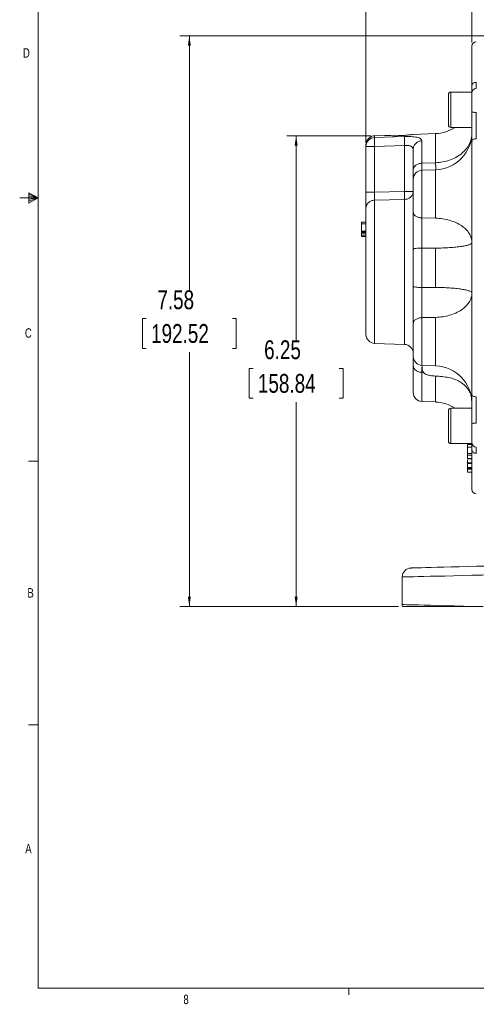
# Model space of a CAD drawing. Header units: inches. Extents: x 0.3 to 33.9, y 0.2 to 21.7.
# Tile 1 of 15: x 0.3 to 6.3, y 0.2 to 13.3. Entities that reach past the tile are written whole.
import ezdxf

# ---------------------------------------------------------------- set-up
doc = ezdxf.new("R2010")
doc.units = ezdxf.units.IN
doc.header["$MEASUREMENT"] = 0
doc.layers.add('SLD-0', color=7, linetype='Continuous', lineweight=15)
doc.styles.add('SLDTEXTSTYLE0', font='TXT', dxfattribs={"width": 0.75})
doc.dimstyles.new('SLDDIMSTYLE0', dxfattribs={"dimtxt": 0.25, "dimasz": 0.13, "dimexe": 0, "dimexo": 0.0625, "dimgap": 0.0625, "dimtad": 0, "dimtih": 1, "dimtoh": 1, "dimrnd": 1e-09, "dimzin": 12, "dimdsep": 46, "dimtxsty": 'SLDTEXTSTYLE0', "dimsah": 1, "dimcen": 0.09, "dimadec": 0, "dimazin": 3, "dimtfac": 1, "dimtofl": 0, "dimtmove": 0, "dimatfit": 3, "dimfxl": 1, "dimfrac": 2, "dimtolj": 1, "dimtzin": 12, "dimarcsym": 0})

# ---------------------------------------------------------------- blocks, each defined once
blk = doc.blocks.new('_D_6')
at = {"layer": 'SLD-0'}
for p, q in [((4.876, 11.643), (4.876, 15.066)), ((4.876, 14.941), (6.156, 14.941)), ((6.296, 14.978), (6.245, 14.978)), ((6.245, 14.978), (6.245, 14.581)), ((7.438, 14.978), (7.489, 14.978)), ((7.489, 14.978), (7.489, 14.581)), ((8.858, 14.941), (7.578, 14.941)), ((6.245, 14.581), (6.296, 14.581)), ((7.489, 14.581), (7.438, 14.581))]:
    blk.add_line(p, q, dxfattribs=at)
for points in [[(4.876, 14.941), (5.006, 14.921), (5.006, 14.961)], [(8.858, 14.941), (8.728, 14.961), (8.728, 14.921)]]:
    blk.add_solid(points, dxfattribs=at)
at = {"layer": 'SLD-0', "char_height": 0.25, "attachment_point": 1, "style": 'SLDTEXTSTYLE0'}
for s, insert in [('3.98', (6.442, 15.351, -0.858)), ('101.16', (6.359, 14.903, -0.858))]:
    blk.add_mtext(s, dxfattribs=dict(at, insert=insert))
blk = doc.blocks.new('_D_7')
at = {"layer": 'SLD-0'}
for p, q in [((6.284, 12.972), (6.284, 14.032)), ((6.284, 13.907), (6.952, 13.907)), ((7.092, 13.944), (7.041, 13.944)), ((7.041, 13.944), (7.041, 13.547)), ((8.05, 13.944), (8.101, 13.944)), ((8.101, 13.944), (8.101, 13.547)), ((8.858, 13.907), (8.19, 13.907)), ((7.041, 13.547), (7.092, 13.547)), ((8.101, 13.547), (8.05, 13.547))]:
    blk.add_line(p, q, dxfattribs=at)
for points in [[(6.284, 13.907), (6.414, 13.887), (6.414, 13.927)], [(8.858, 13.907), (8.728, 13.927), (8.728, 13.887)]]:
    blk.add_solid(points, dxfattribs=at)
at = {"layer": 'SLD-0', "char_height": 0.25, "attachment_point": 1, "style": 'SLDTEXTSTYLE0'}
for s, insert in [('2.57', (7.146, 14.317, -0.858)), ('65.39', (7.155, 13.869, -0.858))]:
    blk.add_mtext(s, dxfattribs=dict(at, insert=insert))
blk = doc.blocks.new('_D_10')
at = {"layer": 'SLD-0'}
for p, q in [((4.942, 11.734), (3.825, 11.734)), ((3.95, 11.734), (3.95, 9.018)), ((3.378, 8.644), (3.327, 8.644)), ((3.327, 8.644), (3.327, 8.248)), ((4.521, 8.644), (4.572, 8.644)), ((4.572, 8.644), (4.572, 8.248)), ((3.327, 8.248), (3.378, 8.248)), ((4.572, 8.248), (4.521, 8.248)), ((3.95, 5.481), (3.95, 8.197)), ((5.311, 5.481), (3.825, 5.481))]:
    blk.add_line(p, q, dxfattribs=at)
for points in [[(3.95, 11.734), (3.93, 11.604), (3.97, 11.604)], [(3.95, 5.481), (3.97, 5.611), (3.93, 5.611)]]:
    blk.add_solid(points, dxfattribs=at)
at = {"layer": 'SLD-0', "char_height": 0.25, "attachment_point": 1, "style": 'SLDTEXTSTYLE0'}
for s, insert in [('6.25', (3.525, 9.017, -0.858)), ('158.84', (3.442, 8.57, -0.858))]:
    blk.add_mtext(s, dxfattribs=dict(at, insert=insert))
blk = doc.blocks.new('_D_11')
at = {"layer": 'SLD-0'}
for p, q in [((8.808, 13.06), (2.407, 13.06)), ((2.532, 13.06), (2.532, 9.681)), ((1.961, 9.307), (1.91, 9.307)), ((1.91, 9.307), (1.91, 8.91)), ((3.104, 9.307), (3.155, 9.307)), ((3.155, 9.307), (3.155, 8.91)), ((1.91, 8.91), (1.961, 8.91)), ((3.155, 8.91), (3.104, 8.91)), ((2.532, 5.481), (2.532, 8.86)), ((5.311, 5.481), (2.407, 5.481))]:
    blk.add_line(p, q, dxfattribs=at)
for points in [[(2.532, 13.06), (2.512, 12.93), (2.552, 12.93)], [(2.532, 5.481), (2.552, 5.611), (2.512, 5.611)]]:
    blk.add_solid(points, dxfattribs=at)
at = {"layer": 'SLD-0', "char_height": 0.25, "attachment_point": 1, "style": 'SLDTEXTSTYLE0'}
for s, insert in [('7.58', (2.107, 9.68, -0.858)), ('192.52', (2.024, 9.233, -0.858))]:
    blk.add_mtext(s, dxfattribs=dict(at, insert=insert))

msp = doc.modelspace()

# ---------------------------------------------------------------- linework, layer by layer
at = {"color": 7, "linetype": 'Continuous', "lineweight": 15}
for p, q in [((6.284, 12.314), (6.004, 12.314)), ((6.284, 12.314), (6.284, 11.845)), ((5.972, 12.282), (5.972, 11.877)), ((6.004, 11.845), (6.284, 11.845)), ((5.123, 11.739), (4.992, 11.734)), ((4.992, 11.711), (5.388, 11.723)), ((5.801, 11.763), (5.505, 11.752)), ((5.62, 11.667), (5.62, 11.37)), ((4.876, 11.614), (4.876, 11.593)), ((4.876, 11.593), (4.992, 11.593)), ((4.876, 10.985), (4.876, 11.593)), ((4.992, 11.593), (5.388, 11.605)), ((4.992, 11.593), (4.992, 10.985)), ((5.388, 11.605), (5.388, 10.994)), ((5.62, 11.37), (5.801, 11.376)), ((5.801, 11.283), (5.62, 11.276)), ((4.992, 10.985), (5.388, 10.994)), ((4.992, 10.878), (5.388, 10.887)), ((5.62, 10.642), (5.801, 10.639)), ((4.876, 10.588), (4.816, 10.588)), ((4.876, 10.566), (4.816, 10.566)), ((4.816, 10.566), (4.816, 10.467)), ((4.816, 10.467), (4.876, 10.467)), ((4.816, 10.453), (4.876, 10.453)), ((4.816, 10.439), (4.876, 10.439)), ((4.816, 10.439), (4.816, 10.415)), ((4.876, 10.415), (4.816, 10.415)), ((4.876, 10.396), (4.816, 10.396)), ((5.801, 10.242), (5.62, 10.243)), ((5.62, 10.243), (5.62, 9.718)), ((5.801, 9.719), (5.801, 10.242)), ((5.62, 9.718), (5.801, 9.719)), ((5.801, 9.322), (5.62, 9.318)), ((4.992, 8.976), (5.388, 8.962)), ((5.62, 8.684), (5.801, 8.678)), ((5.642, 8.59), (5.62, 8.591)), ((6.277, 8.255), (6.28, 8.22)), ((5.62, 8.204), (5.801, 8.198)), ((6.284, 8.115), (6.004, 8.115)), ((6.284, 8.115), (6.284, 7.646)), ((6.004, 7.646), (6.284, 7.646)), ((6.284, 7.646), (6.224, 7.646)), ((6.224, 7.646), (6.224, 7.644)), ((6.284, 7.635), (6.224, 7.635)), ((6.224, 7.61), (6.224, 7.606)), ((6.284, 7.599), (6.224, 7.599)), ((6.284, 7.515), (6.224, 7.515)), ((6.224, 7.512), (6.284, 7.512)), ((6.224, 7.506), (6.224, 7.493)), ((6.284, 7.493), (6.224, 7.493)), ((6.284, 7.447), (6.224, 7.447)), ((6.224, 7.445), (6.284, 7.445)), ((6.284, 7.392), (6.224, 7.392)), ((6.224, 7.391), (6.284, 7.391)), ((6.224, 7.385), (6.224, 7.38)), ((6.284, 7.38), (6.224, 7.38)), ((6.224, 7.328), (6.284, 7.328)), ((6.284, 7.321), (6.224, 7.321)), ((6.284, 7.304), (6.224, 7.304)), ((6.224, 7.265), (6.284, 7.265)), ((5.358, 5.873), (5.358, 5.507))]:
    msp.add_line(p, q, dxfattribs=at)
at = {"color": 8, "linetype": 'Continuous', "lineweight": 15}
for p, q in [((6.004, 12.314), (6.004, 11.845)), ((4.992, 11.734), (4.992, 11.711)), ((5.801, 11.376), (5.801, 11.763)), ((5.62, 11.276), (5.62, 10.642)), ((5.801, 10.639), (5.801, 11.283)), ((4.992, 8.976), (4.992, 10.878)), ((5.388, 8.962), (5.388, 10.887)), ((5.62, 9.318), (5.62, 8.684)), ((5.801, 8.678), (5.801, 9.322)), ((5.62, 8.591), (5.62, 8.204)), ((5.801, 8.198), (5.801, 8.542)), ((6.004, 8.115), (6.004, 7.646))]:
    msp.add_line(p, q, dxfattribs=at)
at = {"color": 7, "linetype": 'Continuous', "lineweight": 15, "flags": 128}
for points in [[(7.306, 6.041), (7.161, 6.038), (7.017, 6.034), (6.876, 6.03), (6.737, 6.026), (6.602, 6.023), (6.471, 6.019), (6.346, 6.016), (6.226, 6.013), (6.114, 6.01), (6.008, 6.007), (5.911, 6.005), (5.823, 6.003), (5.743, 6), (5.673, 5.999), (5.614, 5.997), (5.564, 5.996), (5.525, 5.995), (5.498, 5.994), (5.481, 5.994), (5.475, 5.993)], [(5.358, 5.873), (5.364, 5.874), (5.382, 5.874), (5.412, 5.875), (5.453, 5.876), (5.506, 5.877), (5.569, 5.879), (5.643, 5.88), (5.728, 5.883), (5.822, 5.885), (5.926, 5.887), (6.038, 5.89), (6.157, 5.893), (6.284, 5.896), (6.418, 5.9), (6.557, 5.903), (6.701, 5.907), (6.848, 5.91), (6.999, 5.914), (7.152, 5.918), (7.306, 5.921)], [(6.435, 5.481), (6.3, 5.484), (6.171, 5.487), (6.049, 5.49), (5.935, 5.493), (5.83, 5.496), (5.734, 5.498), (5.648, 5.5), (5.573, 5.502), (5.508, 5.504), (5.455, 5.505), (5.413, 5.506), (5.383, 5.507), (5.364, 5.507), (5.358, 5.507)]]:
    msp.add_lwpolyline(points, dxfattribs=at)
at = {"color": 7, "linetype": 'Continuous', "lineweight": 15}
for centre, radius, start, end in [((6.344, 12.922), 0.06, 92, 180), ((6.004, 12.282), 0.032, 90, 180), ((6.344, 12.302), 0.06, 92, 180), ((5.784, 12.262), 0.5, 272, 303.4647), ((5.784, 11.782), 0.5, 272, 0), ((6.004, 11.877), 0.032, 180, 270), ((4.996, 11.614), 0.12, 92, 180), ((4.995, 11.592), 0.119, 91.6062, 179.6359), ((5.624, 11.156), 0.12, 92, 180), ((4.996, 9.096), 0.12, 180, 268), ((5.384, 8.843), 0.12, 0, 88), ((5.624, 8.804), 0.12, 180, 268), ((5.784, 8.178), 0.5, 0, 88), ((5.624, 8.324), 0.12, 180, 268), ((5.784, 7.698), 0.5, 56.5353, 88), ((6.004, 8.083), 0.032, 90, 180), ((6.004, 7.678), 0.032, 180, 270), ((6.344, 7.659), 0.06, 180, 268), ((6.344, 7.038), 0.06, 180, 268), ((5.478, 5.873), 0.12, 91.5, 180), ((5.478, 5.507), 0.12, 180, 192.7574)]:
    msp.add_arc(centre, radius, start, end, dxfattribs=at)
for points, knots in [([(6.284, 12.396), (6.284, 12.448), (6.284, 12.553), (6.284, 12.681), (6.284, 12.787), (6.284, 12.864), (6.284, 12.913), (6.284, 12.919), (6.284, 12.922)], [0, 0, 0, 0, 0.159873, 0.322664, 0.488197, 0.657718, 0.828396, 1, 1, 1, 1]), ([(6.284, 12.396), (6.285, 12.402), (6.286, 12.415), (6.3, 12.431), (6.319, 12.442), (6.334, 12.444), (6.342, 12.445)], [0, 0, 0, 0, 0.25, 0.5, 0.749998, 1, 1, 1, 1]), ([(6.284, 12.312), (6.284, 12.321), (6.284, 12.341), (6.284, 12.377), (6.284, 12.396)], [0, 0, 0, 0, 0.498412, 1, 1, 1, 1]), ([(6.284, 12.051), (6.284, 12.068), (6.284, 12.102), (6.284, 12.152), (6.284, 12.198), (6.284, 12.238), (6.284, 12.27), (6.284, 12.291), (6.284, 12.302), (6.284, 12.301), (6.284, 12.3)], [0, 0, 0, 0, 0.132662, 0.26886, 0.405058, 0.53772, 0.670382, 0.80658, 0.942778, 1, 1, 1, 1]), ([(6.284, 12.051), (6.285, 12.05), (6.286, 12.048), (6.3, 12.046), (6.319, 12.044), (6.334, 12.044), (6.342, 12.044)], [0, 0, 0, 0, 0.249999, 0.499999, 0.749998, 1, 1, 1, 1]), ([(6.284, 11.66), (6.284, 11.69), (6.284, 11.748), (6.284, 11.846), (6.284, 11.949), (6.284, 12.017), (6.284, 12.051)], [0, 0, 0, 0, 0.250001, 0.499962, 0.749995, 1, 1, 1, 1]), ([(6.342, 11.695), (6.342, 11.704), (6.342, 11.727), (6.342, 11.761), (6.342, 11.802), (6.342, 11.845), (6.342, 11.9), (6.342, 11.966), (6.342, 12.016), (6.342, 12.044)], [0, 0, 0, 0, 0.093134, 0.221777, 0.318053, 0.456595, 0.594338, 0.772833, 1, 1, 1, 1]), ([(4.992, 11.711), (4.991, 11.709), (4.991, 11.705), (4.99, 11.692), (4.99, 11.67), (4.99, 11.635), (4.991, 11.607), (4.992, 11.593)], [0, 0, 0, 0, 0.162091, 0.299678, 0.500679, 0.758229, 1, 1, 1, 1]), ([(5.428, 11.743), (5.411, 11.741), (5.373, 11.738), (5.307, 11.735), (5.238, 11.734), (5.178, 11.736), (5.138, 11.738), (5.12, 11.739), (5.122, 11.739), (5.123, 11.739)], [0, 0, 0, 0, 0.13768, 0.302771, 0.47042, 0.636329, 0.796692, 0.949168, 1, 1, 1, 1]), ([(5.388, 11.723), (5.388, 11.719), (5.387, 11.711), (5.387, 11.683), (5.387, 11.647), (5.388, 11.619), (5.388, 11.605)], [0, 0, 0, 0, 0.250114, 0.5, 0.749886, 1, 1, 1, 1]), ([(5.388, 11.723), (5.404, 11.723), (5.435, 11.724), (5.479, 11.722), (5.52, 11.719), (5.567, 11.712), (5.61, 11.696), (5.616, 11.677), (5.62, 11.667)], [0, 0, 0, 0, 0.120862, 0.242382, 0.365038, 0.48991, 0.743079, 1, 1, 1, 1]), ([(5.505, 11.752), (5.505, 11.752), (5.509, 11.753), (5.493, 11.75), (5.463, 11.746), (5.437, 11.744), (5.428, 11.743)], [0, 0, 0, 0, 0.084586, 0.441347, 0.798912, 1, 1, 1, 1]), ([(5.504, 11.553), (5.505, 11.568), (5.509, 11.597), (5.536, 11.634), (5.574, 11.661), (5.604, 11.665), (5.62, 11.667)], [0, 0, 0, 0, 0.25, 0.5, 0.75, 1, 1, 1, 1]), ([(6.284, 11.768), (6.282, 11.743), (6.278, 11.693), (6.25, 11.62), (6.206, 11.553), (6.146, 11.494), (6.072, 11.445), (5.988, 11.408), (5.897, 11.383), (5.833, 11.379), (5.801, 11.376)], [0, 0, 0, 0, 0.125, 0.25, 0.375, 0.5, 0.625, 0.75, 0.875, 1, 1, 1, 1]), ([(6.284, 11.66), (6.285, 11.665), (6.286, 11.673), (6.3, 11.685), (6.319, 11.693), (6.334, 11.694), (6.342, 11.695)], [0, 0, 0, 0, 0.249999, 0.499999, 0.749999, 1, 1, 1, 1]), ([(6.284, 8.3), (6.284, 8.38), (6.284, 8.541), (6.284, 8.803), (6.284, 9.081), (6.284, 9.372), (6.284, 9.674), (6.284, 9.98), (6.284, 10.287), (6.284, 10.588), (6.284, 10.88), (6.284, 11.158), (6.284, 11.42), (6.284, 11.581), (6.284, 11.66)], [0, 0, 0, 0, 0.079937, 0.161332, 0.244098, 0.328859, 0.414198, 0.5, 0.585797, 0.671136, 0.755901, 0.838663, 0.920061, 1, 1, 1, 1]), ([(5.388, 11.605), (5.396, 11.605), (5.412, 11.606), (5.435, 11.604), (5.455, 11.601), (5.472, 11.596), (5.486, 11.589), (5.5, 11.576), (5.502, 11.562), (5.504, 11.553)], [0, 0, 0, 0, 0.126138, 0.24819, 0.366907, 0.4831, 0.607894, 0.735385, 1, 1, 1, 1]), ([(5.504, 11.553), (5.504, 11.531), (5.504, 11.486), (5.504, 11.392), (5.504, 11.315), (5.504, 11.276)], [0, 0, 0, 0, 0.33326, 0.666756, 1, 1, 1, 1]), ([(5.504, 11.276), (5.505, 11.288), (5.509, 11.312), (5.536, 11.343), (5.574, 11.365), (5.604, 11.368), (5.62, 11.37)], [0, 0, 0, 0, 0.25, 0.5, 0.75, 1, 1, 1, 1]), ([(5.504, 11.165), (5.504, 11.177), (5.504, 11.201), (5.504, 11.25), (5.504, 11.276)], [0, 0, 0, 0, 0.4703012, 1, 1, 1, 1]), ([(5.801, 11.376), (5.802, 11.356), (5.803, 11.316), (5.803, 11.295), (5.803, 11.285)], [0, 0, 0, 0, 0.515445, 1, 1, 1, 1]), ([(5.504, 11.154), (5.504, 11.154), (5.504, 11.157), (5.504, 11.135), (5.504, 11.09), (5.504, 11.026), (5.504, 10.95), (5.504, 10.868), (5.504, 10.786), (5.504, 10.742), (5.504, 10.72)], [0, 0, 0, 0, 0.050521, 0.188956, 0.327391, 0.459304, 0.591217, 0.729652, 0.868087, 1, 1, 1, 1]), ([(4.876, 10.985), (4.877, 10.985), (4.881, 10.985), (4.908, 10.985), (4.946, 10.985), (4.976, 10.985), (4.992, 10.985)], [0, 0, 0, 0, 0.25, 0.5, 0.750001, 1, 1, 1, 1]), ([(4.876, 10.771), (4.876, 10.782), (4.876, 10.805), (4.876, 10.858), (4.876, 10.919), (4.876, 10.963), (4.876, 10.985)], [0, 0, 0, 0, 0.250351, 0.500132, 0.750013, 1, 1, 1, 1]), ([(4.992, 10.985), (4.991, 10.973), (4.991, 10.948), (4.991, 10.918), (4.991, 10.893), (4.991, 10.883), (4.992, 10.878)], [0, 0, 0, 0, 0.266777, 0.559333, 0.763657, 1, 1, 1, 1]), ([(5.388, 10.887), (5.403, 10.889), (5.434, 10.893), (5.472, 10.918), (5.499, 10.952), (5.502, 10.98), (5.504, 10.994)], [0, 0, 0, 0, 0.2499999, 0.5000003, 0.7500001, 1, 1, 1, 1]), ([(5.388, 10.994), (5.403, 10.994), (5.434, 10.994), (5.472, 10.994), (5.499, 10.994), (5.502, 10.994), (5.504, 10.994)], [0, 0, 0, 0, 0.25, 0.5, 0.75, 1, 1, 1, 1]), ([(5.388, 10.994), (5.388, 10.983), (5.389, 10.961), (5.389, 10.93), (5.389, 10.904), (5.388, 10.893), (5.388, 10.887)], [0, 0, 0, 0, 0.250045, 0.5, 0.749955, 1, 1, 1, 1]), ([(4.876, 10.771), (4.877, 10.784), (4.881, 10.812), (4.908, 10.847), (4.946, 10.872), (4.976, 10.876), (4.992, 10.878)], [0, 0, 0, 0, 0.25, 0.5, 0.750001, 1, 1, 1, 1]), ([(4.876, 9.096), (4.876, 9.098), (4.876, 9.103), (4.876, 9.139), (4.876, 9.199), (4.876, 9.283), (4.876, 9.388), (4.876, 9.509), (4.876, 9.64), (4.876, 9.776), (4.876, 9.917), (4.876, 10.064), (4.876, 10.212), (4.876, 10.356), (4.876, 10.489), (4.876, 10.604), (4.876, 10.701), (4.876, 10.748), (4.876, 10.771)], [0, 0, 0, 0, 0.059425, 0.12141, 0.185227, 0.25, 0.314773, 0.37859, 0.440575, 0.5, 0.559425, 0.62141, 0.685227, 0.75, 0.814773, 0.87859, 0.940575, 1, 1, 1, 1]), ([(5.504, 10.72), (5.505, 10.71), (5.509, 10.69), (5.536, 10.665), (5.574, 10.647), (5.604, 10.644), (5.62, 10.642)], [0, 0, 0, 0, 0.25, 0.5, 0.75, 1, 1, 1, 1]), ([(5.504, 10.225), (5.504, 10.27), (5.504, 10.358), (5.504, 10.49), (5.504, 10.614), (5.504, 10.685), (5.504, 10.72)], [0, 0, 0, 0, 0.250628, 0.501002, 0.750578, 1, 1, 1, 1]), ([(5.62, 10.642), (5.62, 10.623), (5.619, 10.587), (5.619, 10.518), (5.619, 10.455), (5.619, 10.399), (5.619, 10.366), (5.619, 10.328), (5.619, 10.288), (5.62, 10.256), (5.62, 10.243)], [0, 0, 0, 0, 0.173075, 0.322557, 0.542416, 0.642138, 0.716632, 0.777709, 0.906675, 1, 1, 1, 1]), ([(6.284, 10.315), (6.282, 10.336), (6.278, 10.377), (6.25, 10.437), (6.206, 10.493), (6.146, 10.542), (6.072, 10.582), (5.988, 10.613), (5.897, 10.633), (5.833, 10.637), (5.801, 10.639)], [0, 0, 0, 0, 0.125, 0.25, 0.375, 0.5, 0.625, 0.75, 0.875, 1, 1, 1, 1]), ([(4.816, 10.588), (4.816, 10.588), (4.816, 10.588), (4.816, 10.585), (4.816, 10.581), (4.816, 10.574), (4.816, 10.569), (4.816, 10.566)], [0, 0, 0, 0, 0.223084, 0.378096, 0.533766, 0.720443, 1, 1, 1, 1]), ([(4.816, 10.453), (4.816, 10.454), (4.816, 10.456), (4.816, 10.46), (4.816, 10.464), (4.816, 10.467), (4.816, 10.467), (4.816, 10.467)], [0, 0, 0, 0, 0.122712, 0.245202, 0.422711, 0.701515, 1, 1, 1, 1]), ([(4.816, 10.453), (4.816, 10.452), (4.816, 10.449), (4.816, 10.446), (4.816, 10.442), (4.816, 10.439), (4.816, 10.439), (4.816, 10.439)], [0, 0, 0, 0, 0.122267, 0.275233, 0.499971, 0.800379, 1, 1, 1, 1]), ([(4.816, 10.415), (4.816, 10.413), (4.816, 10.408), (4.816, 10.402), (4.816, 10.398), (4.816, 10.396), (4.816, 10.396), (4.816, 10.396)], [0, 0, 0, 0, 0.219538, 0.497685, 0.778259, 0.919006, 1, 1, 1, 1]), ([(5.62, 10.243), (5.604, 10.243), (5.574, 10.242), (5.536, 10.238), (5.509, 10.232), (5.505, 10.228), (5.504, 10.225)], [0, 0, 0, 0, 0.25, 0.5, 0.75, 1, 1, 1, 1]), ([(5.504, 10.225), (5.504, 10.144), (5.504, 9.98), (5.504, 9.817), (5.504, 9.735)], [0, 0, 0, 0, 0.5, 1, 1, 1, 1]), ([(5.801, 10.242), (5.833, 10.242), (5.897, 10.243), (5.988, 10.248), (6.072, 10.254), (6.146, 10.264), (6.206, 10.275), (6.25, 10.287), (6.278, 10.301), (6.282, 10.31), (6.284, 10.315)], [0, 0, 0, 0, 0.1249999, 0.2499998, 0.3750001, 0.5, 0.6249999, 0.7499999, 0.875, 1, 1, 1, 1]), ([(5.504, 9.24), (5.504, 9.276), (5.504, 9.347), (5.504, 9.472), (5.504, 9.603), (5.504, 9.691), (5.504, 9.735)], [0, 0, 0, 0, 0.250628, 0.501002, 0.750578, 1, 1, 1, 1]), ([(5.504, 9.735), (5.505, 9.733), (5.509, 9.729), (5.536, 9.723), (5.574, 9.719), (5.604, 9.718), (5.62, 9.718)], [0, 0, 0, 0, 0.25, 0.5, 0.75, 1, 1, 1, 1]), ([(5.62, 9.718), (5.62, 9.693), (5.619, 9.647), (5.619, 9.57), (5.619, 9.504), (5.619, 9.451), (5.619, 9.421), (5.619, 9.388), (5.619, 9.353), (5.62, 9.329), (5.62, 9.318)], [0, 0, 0, 0, 0.173075, 0.322557, 0.542416, 0.642138, 0.716631, 0.777709, 0.906676, 1, 1, 1, 1]), ([(6.275, 9.659), (6.275, 9.659), (6.272, 9.664), (6.249, 9.673), (6.206, 9.686), (6.146, 9.697), (6.072, 9.706), (5.988, 9.713), (5.897, 9.718), (5.833, 9.719), (5.801, 9.719)], [0, 0, 0, 0, 0.005782, 0.147813, 0.289845, 0.431876, 0.573907, 0.715938, 0.857969, 1, 1, 1, 1]), ([(5.801, 9.322), (5.833, 9.324), (5.897, 9.327), (5.988, 9.348), (6.072, 9.378), (6.146, 9.419), (6.206, 9.468), (6.249, 9.524), (6.273, 9.567), (6.276, 9.592), (6.276, 9.596)], [0, 0, 0, 0, 0.13899, 0.27798, 0.41697, 0.55596, 0.69495, 0.83394, 0.97293, 1, 1, 1, 1]), ([(5.62, 9.318), (5.604, 9.317), (5.574, 9.314), (5.536, 9.296), (5.509, 9.27), (5.505, 9.25), (5.504, 9.24)], [0, 0, 0, 0, 0.25, 0.5, 0.75, 1, 1, 1, 1]), ([(5.504, 9.24), (5.504, 9.219), (5.504, 9.174), (5.504, 9.093), (5.504, 9.01), (5.504, 8.934), (5.504, 8.87), (5.504, 8.825), (5.504, 8.804), (5.504, 8.806), (5.504, 8.807)], [0, 0, 0, 0, 0.131913, 0.270348, 0.408783, 0.540696, 0.672609, 0.811044, 0.949479, 1, 1, 1, 1]), ([(5.506, 8.779), (5.506, 8.78), (5.504, 8.783), (5.504, 8.776), (5.504, 8.772)], [0, 0, 0, 0, 0.283622, 1, 1, 1, 1]), ([(5.504, 8.685), (5.504, 8.711), (5.504, 8.748), (5.504, 8.767), (5.504, 8.772)], [0, 0, 0, 0, 0.740039, 1, 1, 1, 1]), ([(5.62, 8.591), (5.604, 8.593), (5.574, 8.596), (5.536, 8.618), (5.509, 8.648), (5.505, 8.673), (5.504, 8.685)], [0, 0, 0, 0, 0.25, 0.5, 0.75, 1, 1, 1, 1]), ([(5.504, 8.685), (5.504, 8.649), (5.504, 8.578), (5.504, 8.491), (5.504, 8.418), (5.504, 8.365), (5.504, 8.331), (5.504, 8.326), (5.504, 8.324)], [0, 0, 0, 0, 0.1583568, 0.3202623, 0.485487, 0.6556623, 0.8272624, 1, 1, 1, 1]), ([(5.619, 8.661), (5.619, 8.659), (5.619, 8.653), (5.619, 8.639), (5.619, 8.618), (5.62, 8.599), (5.62, 8.591)], [0, 0, 0, 0, 0.128189, 0.316101, 0.712878, 1, 1, 1, 1]), ([(5.626, 8.684), (5.626, 8.684), (5.626, 8.68), (5.624, 8.671), (5.622, 8.659), (5.622, 8.64), (5.625, 8.622), (5.631, 8.605), (5.643, 8.585), (5.672, 8.563), (5.72, 8.55), (5.781, 8.544), (5.853, 8.539), (5.932, 8.531), (6.014, 8.515), (6.087, 8.49), (6.153, 8.452), (6.201, 8.409), (6.237, 8.364), (6.25, 8.335), (6.257, 8.321)], [0, 0, 0, 0, 0.006541, 0.045222, 0.087676, 0.124755, 0.14197, 0.158727, 0.190347, 0.219987, 0.283003, 0.354141, 0.429251, 0.528917, 0.623305, 0.712647, 0.789791, 0.884556, 0.940589, 1, 1, 1, 1]), ([(6.284, 8.3), (6.285, 8.296), (6.286, 8.287), (6.3, 8.276), (6.319, 8.268), (6.334, 8.267), (6.342, 8.266)], [0, 0, 0, 0, 0.25, 0.499999, 0.749998, 1, 1, 1, 1]), ([(6.284, 7.909), (6.284, 7.944), (6.284, 8.012), (6.284, 8.114), (6.284, 8.213), (6.284, 8.271), (6.284, 8.3)], [0, 0, 0, 0, 0.250001, 0.499962, 0.749995, 1, 1, 1, 1]), ([(6.342, 7.917), (6.342, 7.928), (6.342, 7.955), (6.342, 7.994), (6.342, 8.039), (6.342, 8.084), (6.342, 8.138), (6.342, 8.201), (6.342, 8.243), (6.342, 8.266)], [0, 0, 0, 0, 0.093134, 0.221777, 0.318054, 0.456595, 0.594338, 0.772833, 1, 1, 1, 1]), ([(5.972, 8.083), (5.972, 8.081), (5.972, 8.077), (5.972, 8.051), (5.972, 8.025), (5.972, 7.993), (5.972, 7.946), (5.972, 7.881), (5.972, 7.816), (5.972, 7.769), (5.972, 7.737), (5.972, 7.711), (5.972, 7.685), (5.972, 7.681), (5.972, 7.678)], [0, 0, 0, 0, 0.119728, 0.18418, 0.25, 0.31582, 0.380271, 0.5, 0.619729, 0.68418, 0.75, 0.81582, 0.880272, 1, 1, 1, 1]), ([(6.284, 7.909), (6.285, 7.91), (6.286, 7.912), (6.3, 7.915), (6.319, 7.917), (6.334, 7.917), (6.342, 7.917)], [0, 0, 0, 0, 0.249999, 0.499999, 0.749999, 1, 1, 1, 1]), ([(6.284, 7.66), (6.284, 7.66), (6.284, 7.659), (6.284, 7.669), (6.284, 7.691), (6.284, 7.723), (6.284, 7.762), (6.284, 7.809), (6.284, 7.859), (6.284, 7.893), (6.284, 7.909)], [0, 0, 0, 0, 0.057222, 0.19342, 0.329618, 0.46228, 0.594942, 0.73114, 0.867338, 1, 1, 1, 1]), ([(6.224, 7.634), (6.224, 7.634), (6.224, 7.634), (6.224, 7.624), (6.224, 7.612), (6.224, 7.601), (6.224, 7.599)], [0, 0, 0, 0, 0.17022, 0.520062, 0.873244, 1, 1, 1, 1]), ([(6.224, 7.599), (6.224, 7.594), (6.224, 7.583), (6.224, 7.561), (6.224, 7.539), (6.224, 7.522), (6.224, 7.517), (6.224, 7.515)], [0, 0, 0, 0, 0.136117, 0.367253, 0.679817, 0.866893, 1, 1, 1, 1]), ([(6.284, 7.565), (6.284, 7.583), (6.284, 7.62), (6.284, 7.639), (6.284, 7.649)], [0, 0, 0, 0, 0.501585, 1, 1, 1, 1]), ([(6.224, 7.503), (6.224, 7.501), (6.224, 7.496), (6.224, 7.484), (6.224, 7.473), (6.224, 7.468), (6.224, 7.467)], [0, 0, 0, 0, 0.267908, 0.721068, 0.941076, 1, 1, 1, 1]), ([(6.224, 7.493), (6.224, 7.489), (6.224, 7.476), (6.224, 7.461), (6.224, 7.45), (6.224, 7.447), (6.224, 7.447)], [0, 0, 0, 0, 0.209253, 0.6495703, 0.9233871, 1, 1, 1, 1]), ([(6.224, 7.467), (6.224, 7.464), (6.224, 7.46), (6.224, 7.457), (6.224, 7.456)], [0, 0, 0, 0, 0.869272, 1, 1, 1, 1]), ([(6.284, 7.565), (6.285, 7.559), (6.286, 7.546), (6.3, 7.53), (6.319, 7.519), (6.334, 7.517), (6.342, 7.516)], [0, 0, 0, 0, 0.25, 0.499999, 0.749998, 1, 1, 1, 1]), ([(6.284, 7.038), (6.284, 7.041), (6.284, 7.048), (6.284, 7.097), (6.284, 7.174), (6.284, 7.279), (6.284, 7.408), (6.284, 7.513), (6.284, 7.565)], [0, 0, 0, 0, 0.1715935, 0.3422715, 0.511803, 0.6773255, 0.840122, 1, 1, 1, 1]), ([(6.224, 7.432), (6.224, 7.426), (6.224, 7.413), (6.224, 7.399), (6.224, 7.393), (6.224, 7.392)], [0, 0, 0, 0, 0.311758, 0.768383, 1, 1, 1, 1]), ([(6.224, 7.403), (6.224, 7.403), (6.224, 7.402), (6.224, 7.399), (6.224, 7.397)], [0, 0, 0, 0, 0.0943509, 1, 1, 1, 1]), ([(6.224, 7.375), (6.224, 7.376), (6.224, 7.378), (6.224, 7.382), (6.224, 7.384), (6.224, 7.385), (6.224, 7.385)], [0, 0, 0, 0, 0.167289, 0.402583, 0.784136, 1, 1, 1, 1]), ([(6.224, 7.38), (6.224, 7.377), (6.224, 7.366), (6.224, 7.351), (6.224, 7.338), (6.224, 7.332), (6.224, 7.329), (6.224, 7.328), (6.224, 7.328)], [0, 0, 0, 0, 0.1782282, 0.5562897, 0.767498, 0.8741667, 0.96252, 1, 1, 1, 1]), ([(6.224, 7.336), (6.224, 7.336), (6.224, 7.334), (6.224, 7.332), (6.224, 7.33)], [0, 0, 0, 0, 0.0581, 1, 1, 1, 1]), ([(6.224, 7.328), (6.224, 7.327), (6.224, 7.327), (6.224, 7.328), (6.224, 7.328)], [0, 0, 0, 0, 0.954656, 1, 1, 1, 1]), ([(6.224, 7.325), (6.224, 7.324), (6.224, 7.323), (6.224, 7.321), (6.224, 7.321), (6.224, 7.321)], [0, 0, 0, 0, 0.3348924, 0.7570635, 1, 1, 1, 1]), ([(6.224, 7.314), (6.224, 7.311), (6.224, 7.306), (6.224, 7.305), (6.224, 7.304)], [0, 0, 0, 0, 0.487698, 1, 1, 1, 1]), ([(6.224, 7.311), (6.224, 7.308), (6.224, 7.297), (6.224, 7.283), (6.224, 7.273), (6.224, 7.268), (6.224, 7.265), (6.224, 7.265), (6.224, 7.265)], [0, 0, 0, 0, 0.1782261, 0.556291, 0.7674943, 0.8741666, 0.9625199, 1, 1, 1, 1]), ([(6.435, 5.481), (6.365, 5.481), (6.23, 5.481), (6.049, 5.481), (5.888, 5.481), (5.745, 5.481), (5.623, 5.481), (5.523, 5.481), (5.448, 5.481), (5.398, 5.481), (5.367, 5.481), (5.363, 5.481), (5.361, 5.481)], [0, 0, 0, 0, 0.110352, 0.212932, 0.315841, 0.418423, 0.521058, 0.624017, 0.726654, 0.817694, 0.908959, 1, 1, 1, 1])]:
    msp.add_open_spline(points, degree=3, knots=knots, dxfattribs=at)
at = {"color": 8, "linetype": 'Continuous', "lineweight": 15}
for points, knots in [([(6.342, 12.362), (6.342, 12.363), (6.342, 12.367), (6.342, 12.38), (6.342, 12.403), (6.342, 12.43), (6.342, 12.445)], [0, 0, 0, 0, 0.113062, 0.337884, 0.629221, 1, 1, 1, 1]), ([(5.62, 11.37), (5.62, 11.355), (5.619, 11.328), (5.619, 11.296), (5.619, 11.283), (5.619, 11.276)], [0, 0, 0, 0, 0.341254, 0.63599, 1, 1, 1, 1]), ([(6.342, 7.516), (6.342, 7.531), (6.342, 7.558), (6.342, 7.58), (6.342, 7.594), (6.342, 7.598), (6.342, 7.599)], [0, 0, 0, 0, 0.370779, 0.662116, 0.886937, 1, 1, 1, 1])]:
    msp.add_open_spline(points, degree=3, knots=knots, dxfattribs=at)
at = {"layer": 'SLD-0'}
for p, q in [((0.523, 21.411), (0.523, 0.411)), ((0.523, 10.911), (0.28, 10.911)), ((0.399, 10.976), (0.399, 10.837)), ((0.523, 10.911), (0.399, 10.976)), ((0.399, 10.958), (0.523, 10.911)), ((0.399, 10.934), (0.523, 10.911)), ((0.399, 10.837), (0.523, 10.911)), ((0.399, 10.865), (0.523, 10.911)), ((0.399, 10.891), (0.523, 10.911)), ((0.523, 7.411), (0.398, 7.411)), ((0.523, 3.911), (0.398, 3.911)), ((33.523, 0.411), (0.523, 0.411)), ((4.648, 0.411), (4.648, 0.326))]:
    msp.add_line(p, q, dxfattribs=at)

# ---------------------------------------------------------------- texts
at = {"color": 7, "linetype": 'Continuous', "lineweight": 0, "char_height": 0.125, "attachment_point": 1, "style": 'SLDTEXTSTYLE0'}
for s, insert in [('D', (0.324, 12.896)), ('C', (0.349, 9.177)), ('B', (0.383, 5.726)), ('A', (0.354, 2.329)), ('8', (2.454, 0.326))]:
    msp.add_mtext(s, dxfattribs=dict(at, insert=insert))

# ---------------------------------------------------------------- dimensions: what is measured, and where the dimension line sits
at = {"layer": 'SLD-0'}
for base, p2, picture, middle in [((4.876, 14.941), (4.876, 11.593), '_D_6', (6.867, 14.941)), ((6.284, 13.907), (6.284, 12.922), '_D_7', (7.571, 13.907))]:
    dim = msp.add_linear_dim(base=base, p1=(8.858, 16.264), p2=p2, dimstyle='SLDDIMSTYLE0', dxfattribs=at)
    dim.commit()
    dim.dimension.update_dxf_attribs({"geometry": picture, "text_midpoint": middle, "dimtype": 160})
for base, p1, p2, picture, middle in [((2.532, 13.06), (5.361, 5.481), (8.858, 13.06), '_D_11', (2.532, 9.271)), ((3.95, 5.481), (4.992, 11.734), (5.361, 5.481), '_D_10', (3.95, 8.608))]:
    dim = msp.add_linear_dim(base=base, p1=p1, p2=p2, angle=90, dimstyle='SLDDIMSTYLE0', dxfattribs=at)
    dim.commit()
    dim.dimension.update_dxf_attribs({"geometry": picture, "text_midpoint": middle, "dimtype": 160})

doc.saveas('drawing.dxf')
